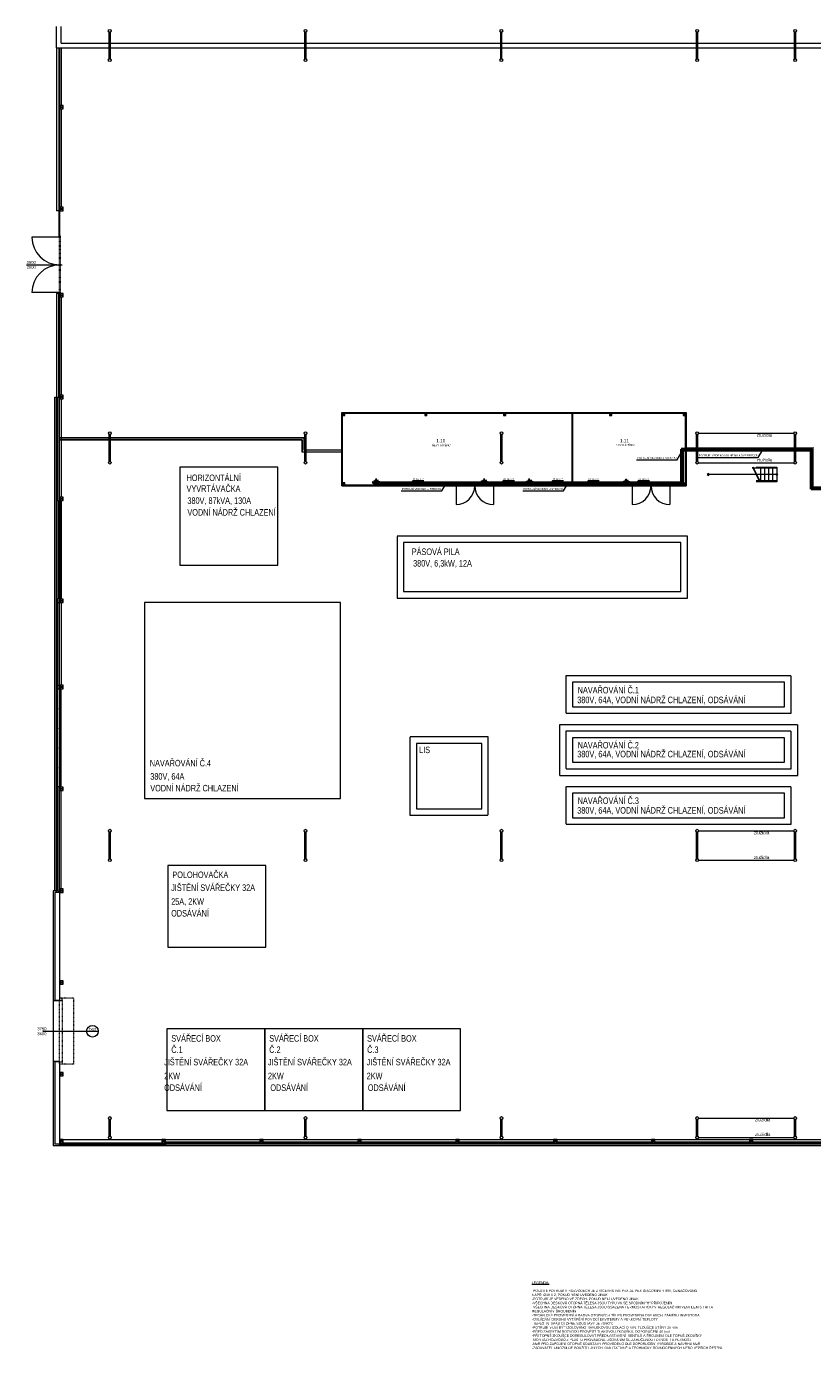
# Model space of a CAD drawing. Header units: millimetres. Extents: x 0 to 1216358, y -266558 to 2852.
# Tile 6 of 76: x 920059 to 968233, y -186748 to -105702. Entities that reach past the tile are written whole.
import ezdxf
from ezdxf.enums import TextEntityAlignment as Align

# ---------------------------------------------------------------- set-up
doc = ezdxf.new("R2010")
doc.units = ezdxf.units.MM
for name, pattern in [('DASHED', [0.75, 0.5, -0.25]), ('DĚLICÍ2', [15.875, 6.35, -3.175, 0, -3.175, 0, -3.175]), ('ČÁRKOVANÁ2', [0.375, 0.25, -0.125])]:
    doc.linetypes.add(name, pattern=pattern)
doc.layers.get('0').update_dxf_attribs({"lineweight": 13})
for name, color, linetype, lineweight in [('1-UT-POPIS', 7, 'Continuous', 13), ('1-UT-ROZ-ZPATECKA', 6, 'DASHED', 40), ('1-UT-ROZVODY', 4, 'Continuous', 40), ('St_plocha_místnosti', 250, 'Continuous', 18)]:
    doc.layers.add(name, color=color, linetype=linetype, lineweight=lineweight)
doc.styles.add('Andy', font='arial.ttf')
doc.styles.add('SPIRITTXTSTYLE1', font='arial.ttf')
doc.styles.get("Standard").update_dxf_attribs({"font": 'arial.ttf'})
doc.linetypes.add('IZOLACE', pattern='A,0.0001,-0.1,[134,ltypeshp.shx,S=0.1,R=0,X=-0.1,Y=0],-0.2,[134,ltypeshp.shx,S=0.1,R=180,X=0.1,Y=0],-0.1', length=0.4001)

# ---------------------------------------------------------------- blocks, each defined once
blk = doc.blocks.new('EDWED')
at = {"color": 8}
for p, q in [((872607, -201930), (872607, -200611)), ((872907, -201630), (872907, -200611)), ((872757, -201930), (872757, -213465)), ((872807, -201930), (872807, -213465)), ((872807, -211895), (872607, -211895)), ((872807, -213465), (872757, -213465)), ((870772, -215215), (872962, -215215)), ((872807, -216965), (872607, -216965)), ((872757, -223310), (872757, -216965)), ((872807, -216965), (872807, -223415)), ((872507, -223310), (872687, -223310)), ((872687, -223310), (872807, -223310)), ((872687, -229681), (872687, -223310)), ((872807, -229681), (872807, -223310)), ((887794, -225810), (872809, -225810)), ((887674, -225930), (872809, -225930)), ((887672, -226690), (887674, -225930)), ((887792, -226570), (887794, -225810)), ((890097, -226690), (887672, -226690)), ((890097, -226570), (887792, -226570)), ((890097, -226428), (890097, -228750)), ((911197, -228750), (911197, -226425)), ((911197, -226425), (919027, -226425)), ((886172, -227611), (880172, -227611)), ((880172, -227611), (880172, -233611)), ((886172, -233611), (886172, -227611)), ((890097, -228750), (911197, -228750)), ((872687, -229681), (872687, -235659)), ((872807, -229681), (872687, -229681)), ((872807, -229655), (872857, -229655)), ((872807, -229707), (872807, -229655)), ((872807, -229655), (872857, -229655)), ((872807, -230861), (872807, -229655)), ((872807, -235685), (872807, -229655)), ((872807, -229655), (872857, -229655)), ((872857, -229707), (872807, -229707)), ((872857, -229655), (872857, -229707)), ((872857, -229655), (872857, -230861)), ((872857, -229655), (872857, -235685)), ((872807, -230809), (872807, -230861)), ((872857, -230809), (872807, -230809)), ((872807, -230861), (872857, -230861)), ((872807, -230913), (872807, -230861)), ((872807, -230861), (872857, -230861)), ((872807, -230861), (872807, -230861)), ((872857, -230861), (872807, -230861)), ((872807, -230861), (872857, -230861)), ((872807, -232067), (872807, -230861)), ((872807, -230861), (872857, -230861)), ((872857, -230861), (872807, -230861)), ((872857, -230913), (872807, -230913)), ((872857, -230861), (872857, -230809)), ((872857, -230861), (872857, -230913)), ((872857, -230861), (872857, -230861)), ((872857, -230861), (872857, -232067)), ((872807, -232015), (872807, -232067)), ((872857, -232015), (872807, -232015)), ((872807, -232067), (872857, -232067)), ((872807, -232119), (872807, -232067)), ((872807, -232067), (872857, -232067)), ((872807, -232067), (872807, -232067)), ((872857, -232067), (872807, -232067)), ((872807, -232067), (872857, -232067)), ((872807, -233273), (872807, -232067)), ((872807, -232067), (872857, -232067)), ((872857, -232067), (872807, -232067)), ((872857, -232119), (872807, -232119)), ((872857, -232067), (872857, -232015)), ((872857, -232067), (872857, -232119)), ((872857, -232067), (872857, -232067)), ((872857, -232067), (872857, -233273)), ((893883, -232227), (893883, -235227)), ((910883, -232227), (893883, -232227)), ((910883, -235227), (910883, -232227)), ((872807, -233221), (872807, -233273)), ((872857, -233221), (872807, -233221)), ((872807, -233273), (872857, -233273)), ((872807, -233325), (872807, -233273)), ((872807, -233273), (872857, -233273)), ((872807, -233273), (872807, -233273)), ((872857, -233273), (872807, -233273)), ((872807, -233273), (872857, -233273)), ((872807, -234479), (872807, -233273)), ((872807, -233273), (872857, -233273)), ((872857, -233273), (872807, -233273)), ((872857, -233325), (872807, -233325)), ((872857, -233273), (872857, -233221)), ((872857, -233273), (872857, -233325)), ((872857, -233273), (872857, -233273)), ((872857, -233273), (872857, -234479)), ((880172, -233611), (886172, -233611)), ((872807, -234427), (872807, -234479)), ((872857, -234427), (872807, -234427)), ((872807, -234479), (872857, -234479)), ((872807, -234531), (872807, -234479)), ((872807, -234479), (872857, -234479)), ((872807, -234479), (872807, -234479)), ((872857, -234479), (872807, -234479)), ((872807, -234479), (872857, -234479)), ((872807, -235685), (872807, -234479)), ((872807, -234479), (872857, -234479)), ((872857, -234479), (872807, -234479)), ((872857, -234531), (872807, -234531)), ((872857, -234479), (872857, -234427)), ((872857, -234479), (872857, -234531)), ((872857, -234479), (872857, -234479)), ((872857, -234479), (872857, -235685)), ((872807, -235659), (872687, -235659)), ((872687, -241201), (872687, -235659)), ((872807, -235633), (872807, -235685)), ((872857, -235633), (872807, -235633)), ((872807, -241201), (872807, -235659)), ((872807, -235685), (872857, -235685)), ((872857, -235685), (872807, -235685)), ((872857, -235685), (872807, -235685)), ((872857, -235685), (872857, -235633)), ((893883, -235227), (910883, -235227)), ((872607, -235895), (872607, -240965)), ((872907, -235895), (872907, -240965)), ((890013, -235904), (878013, -235904)), ((878013, -235904), (878013, -247904)), ((890013, -247904), (890013, -235904)), ((872687, -247179), (872687, -241201)), ((872807, -241201), (872687, -241201)), ((872807, -241175), (872857, -241175)), ((872807, -241227), (872807, -241175)), ((872807, -241175), (872807, -242381)), ((872857, -241175), (872807, -241175)), ((872807, -241175), (872807, -247205)), ((872857, -241175), (872807, -241175)), ((872857, -241227), (872807, -241227)), ((872857, -241175), (872857, -241227)), ((872857, -242381), (872857, -241175)), ((872857, -247205), (872857, -241175)), ((917235, -240785), (904235, -240785)), ((904235, -240785), (904235, -242285)), ((917235, -242285), (917235, -240785)), ((904235, -242285), (917235, -242285)), ((872807, -242329), (872807, -242381)), ((872857, -242329), (872807, -242329)), ((872807, -242381), (872857, -242381)), ((872807, -242381), (872857, -242381)), ((872807, -242381), (872807, -242381)), ((872857, -242381), (872807, -242381)), ((872807, -242381), (872857, -242381)), ((872807, -242381), (872857, -242381)), ((872807, -242433), (872807, -242381)), ((872807, -242381), (872807, -243587)), ((872857, -242381), (872807, -242381)), ((872857, -242433), (872807, -242433)), ((872857, -242381), (872857, -242329)), ((872857, -242381), (872857, -242381)), ((872857, -242381), (872857, -242433)), ((872857, -243587), (872857, -242381)), ((872807, -243535), (872807, -243587)), ((872857, -243535), (872807, -243535)), ((872807, -243587), (872857, -243587)), ((872807, -243587), (872857, -243587)), ((872807, -243587), (872807, -243587)), ((872857, -243587), (872807, -243587)), ((872807, -243587), (872857, -243587)), ((872807, -243587), (872857, -243587)), ((872807, -243639), (872807, -243587)), ((872807, -243587), (872807, -244793)), ((872857, -243587), (872807, -243587)), ((872857, -243639), (872807, -243639)), ((872857, -243587), (872857, -243535)), ((872857, -243587), (872857, -243587)), ((872857, -243587), (872857, -243639)), ((872857, -244793), (872857, -243587)), ((872807, -244741), (872807, -244793)), ((872857, -244741), (872807, -244741)), ((872857, -244793), (872857, -244741)), ((898676, -244531), (894676, -244531)), ((894676, -244531), (894676, -248531)), ((898676, -248531), (898676, -244531)), ((917235, -244185), (904235, -244185)), ((904235, -244185), (904235, -245685)), ((917235, -245685), (917235, -244185)), ((872807, -244793), (872857, -244793)), ((872807, -244793), (872857, -244793)), ((872807, -244793), (872807, -244793)), ((872857, -244793), (872807, -244793)), ((872807, -244793), (872857, -244793)), ((872807, -244793), (872857, -244793)), ((872807, -244845), (872807, -244793)), ((872807, -244793), (872807, -245999)), ((872857, -244793), (872807, -244793)), ((872857, -244845), (872807, -244845)), ((872857, -244793), (872857, -244793)), ((872857, -244793), (872857, -244845)), ((872857, -245999), (872857, -244793)), ((872807, -245947), (872807, -245999)), ((872857, -245947), (872807, -245947)), ((872807, -245999), (872857, -245999)), ((872807, -245999), (872857, -245999)), ((872807, -245999), (872807, -245999)), ((872857, -245999), (872807, -245999)), ((872807, -245999), (872857, -245999)), ((872807, -245999), (872857, -245999)), ((872807, -246051), (872807, -245999)), ((872807, -245999), (872807, -247205)), ((872857, -245999), (872807, -245999)), ((872857, -246051), (872807, -246051)), ((872857, -245999), (872857, -245947)), ((872857, -245999), (872857, -245999)), ((872857, -245999), (872857, -246051)), ((872857, -247205), (872857, -245999)), ((904235, -245685), (917235, -245685)), ((872807, -247179), (872687, -247179)), ((872687, -253555), (872687, -247179)), ((872807, -247153), (872807, -247205)), ((872857, -247153), (872807, -247153)), ((872807, -253550), (872807, -247179)), ((872857, -247205), (872857, -247153)), ((872807, -247205), (872857, -247205)), ((872807, -247205), (872857, -247205)), ((872807, -247205), (872857, -247205)), ((878013, -247904), (890013, -247904)), ((917235, -247585), (904235, -247585)), ((904235, -247585), (904235, -249085)), ((917235, -249085), (917235, -247585)), ((894676, -248531), (898676, -248531)), ((904235, -249085), (917235, -249085)), ((885442, -252000), (879442, -252000)), ((879442, -252000), (879442, -257000)), ((885442, -257000), (885442, -252000)), ((872687, -253555), (872807, -253555)), ((879442, -257000), (885442, -257000)), ((872957, -260135), (872807, -260135)), ((872807, -260135), (872807, -260285)), ((872957, -260285), (872957, -260135)), ((872807, -260305), (872807, -260285)), ((872807, -260285), (872957, -260285)), ((871781, -262160), (874461, -262160)), ((874461, -262160), (875170, -262160)), ((885376, -262021), (879376, -262021)), ((879376, -262021), (879376, -267021)), ((891376, -262021), (885376, -262021)), ((885376, -262021), (885376, -267021)), ((885376, -267021), (885376, -262021)), ((897376, -262021), (891376, -262021)), ((891376, -262021), (891376, -267021)), ((891376, -267021), (891376, -262021)), ((897376, -267021), (897376, -262021)), ((872807, -264015), (872807, -264035)), ((879376, -267021), (885376, -267021)), ((885376, -267021), (891376, -267021)), ((891376, -267021), (897376, -267021)), ((872807, -268995), (872807, -269115)), ((879287, -268995), (879287, -268945)), ((879287, -268945), (879287, -268945)), ((879287, -268945), (879287, -268995)), ((879287, -268995), (879287, -268995)), ((879312, -269115), (879312, -268995)), ((872807, -269185), (872807, -269085))]:
    blk.add_line(p, q, dxfattribs=at)
at = {"color": 8, "ltscale": 2}
for p, q in [((872907, -201630), (969137, -201630)), ((872607, -201930), (872607, -211895)), ((872607, -201930), (969437, -201930)), ((872807, -201930), (872807, -213465)), ((872907, -201930), (872907, -205445)), ((872907, -205655), (872907, -211685)), ((872807, -211685), (873017, -211895)), ((872807, -211895), (873017, -211685)), ((873017, -211685), (872807, -211685)), ((872807, -211685), (872807, -211895)), ((872807, -211895), (873017, -211895)), ((873017, -211895), (873017, -211685)), ((872807, -213515), (871107, -213515)), ((872807, -213465), (872807, -213515)), ((872857, -213465), (872807, -213465)), ((872807, -213515), (872857, -213515)), ((872857, -213515), (872857, -213465)), ((872807, -216915), (871107, -216915)), ((872607, -216965), (872607, -223310)), ((872807, -216915), (872807, -216965)), ((872857, -216915), (872807, -216915)), ((872807, -216965), (873017, -217175)), ((872807, -217175), (873017, -216965)), ((873017, -216965), (872807, -216965)), ((872807, -216965), (872807, -217175)), ((872807, -216965), (872857, -216965)), ((872807, -217175), (873017, -217175)), ((872857, -216965), (872857, -216915)), ((872907, -217175), (872907, -223205)), ((873017, -217175), (873017, -216965)), ((872507, -253555), (872507, -223310)), ((872607, -253655), (872607, -223310)), ((872807, -223205), (873017, -223415)), ((872807, -223415), (873017, -223205)), ((873017, -223205), (872807, -223205)), ((872807, -223205), (872807, -223415)), ((872807, -223415), (873017, -223415)), ((872907, -223415), (872907, -229445)), ((873017, -223415), (873017, -223205)), ((890097, -228750), (890097, -224250)), ((890097, -224250), (911197, -224250)), ((890147, -228700), (890147, -224300)), ((890147, -224300), (911147, -224300)), ((904222, -228700), (904222, -224300)), ((904247, -228700), (904247, -224300)), ((911147, -224300), (911147, -228700)), ((911197, -224250), (911197, -228750)), ((872807, -225810), (887792, -225810)), ((872807, -225930), (887672, -225930)), ((887672, -225930), (887672, -226690)), ((887792, -225810), (887792, -226570)), ((911962, -225531), (917792, -225531)), ((911962, -227331), (917792, -227331)), ((915247, -227650), (916747, -227650)), ((915714, -228500), (915278, -227600)), ((915747, -228500), (915312, -227600)), ((915497, -227600), (915747, -227600)), ((915747, -227600), (915997, -227600)), ((915747, -227600), (915747, -228500)), ((915997, -227600), (916247, -227600)), ((915997, -227600), (915997, -228500)), ((916247, -227600), (916497, -227600)), ((916247, -227600), (916247, -228500)), ((916497, -227600), (916747, -227600)), ((916497, -227600), (916497, -228500)), ((916747, -227600), (916747, -228500)), ((912599, -227992), (912497, -228050)), ((912497, -228050), (912599, -228109)), ((916693, -228050), (912497, -228050)), ((912599, -228109), (912599, -227992)), ((916747, -228450), (915497, -228450)), ((915747, -228500), (915497, -228500)), ((915997, -228500), (915747, -228500)), ((916247, -228500), (915997, -228500)), ((916747, -228500), (916247, -228500)), ((916497, -228500), (916247, -228500)), ((890097, -228750), (891047, -228750)), ((891047, -228700), (890147, -228700)), ((891047, -228700), (891047, -228750)), ((891047, -228750), (891047, -228700)), ((891047, -228750), (891047, -228750)), ((894647, -228700), (894647, -228750)), ((894647, -228700), (895847, -228700)), ((894647, -228750), (895847, -228750)), ((895847, -228750), (895847, -228700)), ((895847, -228700), (895847, -228700)), ((895847, -228700), (895847, -228750)), ((895847, -228750), (895847, -228700)), ((895847, -228700), (895847, -228700)), ((895847, -228700), (895847, -228750)), ((895847, -228700), (895847, -228750)), ((895847, -228750), (895847, -228750)), ((895847, -228750), (895847, -228750)), ((899447, -228700), (899447, -228750)), ((899447, -228700), (900647, -228700)), ((899447, -228750), (900647, -228750)), ((900647, -228700), (900647, -228750)), ((905447, -228700), (905447, -228750)), ((905447, -228700), (906647, -228700)), ((905447, -228750), (906647, -228750)), ((906647, -228700), (906647, -228750)), ((910247, -228700), (910247, -228750)), ((910247, -228700), (911147, -228700)), ((910247, -228750), (911197, -228750)), ((872807, -229445), (873017, -229655)), ((872807, -229655), (873017, -229445)), ((873017, -229445), (872807, -229445)), ((872807, -229445), (872807, -229655)), ((872807, -229655), (873017, -229655)), ((872907, -229655), (872907, -235685)), ((873017, -229655), (873017, -229445)), ((872807, -235685), (873017, -235895)), ((872807, -235895), (873017, -235685)), ((873017, -235685), (872807, -235685)), ((872807, -235685), (872807, -235895)), ((873017, -235895), (873017, -235685)), ((872607, -235895), (872807, -235895)), ((872807, -235895), (873017, -235895)), ((872607, -240965), (872807, -240965)), ((872807, -240965), (873017, -241175)), ((872807, -241175), (873017, -240965)), ((873017, -240965), (872807, -240965)), ((872807, -240965), (872807, -241175)), ((872807, -241201), (872807, -241155)), ((872807, -241175), (873017, -241175)), ((872907, -247205), (872907, -241175)), ((873017, -241175), (873017, -240965)), ((872807, -253550), (872807, -247179)), ((872807, -247205), (873017, -247415)), ((872807, -247415), (873017, -247205)), ((873017, -247205), (872807, -247205)), ((872807, -247205), (872807, -247415)), ((872807, -247415), (873017, -247415)), ((872907, -253445), (872907, -247415)), ((873017, -247415), (873017, -247205)), ((911962, -249875), (917792, -249875)), ((911962, -251675), (917792, -251675)), ((872687, -253555), (872407, -253555)), ((872407, -253555), (872407, -260305)), ((872807, -253655), (872507, -253655)), ((872507, -253655), (872507, -260285)), ((872807, -253655), (872807, -260285)), ((873017, -259065), (872807, -259065)), ((872807, -259065), (872807, -259275)), ((872807, -259275), (873017, -259065)), ((872807, -259065), (873017, -259275)), ((872807, -259275), (873017, -259275)), ((873017, -259275), (873017, -259065)), ((872807, -260305), (872407, -260305)), ((872807, -260285), (872507, -260285)), ((872807, -264015), (872407, -264015)), ((872407, -264015), (872407, -269185)), ((872807, -264035), (872507, -264035)), ((872507, -264035), (872507, -269085)), ((872807, -264035), (872807, -268785)), ((873017, -264685), (872807, -264685)), ((872807, -264685), (872807, -264895)), ((872807, -264895), (873017, -264685)), ((872807, -264685), (873017, -264895)), ((872807, -264895), (873017, -264895)), ((873017, -264895), (873017, -264685)), ((911962, -267475), (917792, -267475)), ((873017, -268785), (872807, -268785)), ((872807, -268785), (872807, -268995)), ((872807, -268995), (873017, -268785)), ((872807, -268785), (873017, -268995)), ((872807, -268785), (942557, -268785)), ((872807, -268995), (879312, -268995)), ((872807, -268995), (873017, -268995)), ((873017, -268995), (873017, -268785)), ((879287, -268785), (879077, -268785)), ((879077, -268785), (879077, -268995)), ((879077, -268995), (879287, -268785)), ((879077, -268785), (879287, -268995)), ((879077, -268995), (879287, -268995)), ((879287, -268995), (879287, -268785)), ((885287, -268785), (885077, -268785)), ((885077, -268785), (885077, -268995)), ((885077, -268995), (885287, -268785)), ((885077, -268785), (885287, -268995)), ((885077, -268995), (885287, -268995)), ((885287, -268995), (885287, -268785)), ((891287, -268785), (891077, -268785)), ((891077, -268785), (891077, -268995)), ((891077, -268995), (891287, -268785)), ((891077, -268785), (891287, -268995)), ((891077, -268995), (891287, -268995)), ((891287, -268995), (891287, -268785)), ((897287, -268785), (897077, -268785)), ((897077, -268785), (897077, -268995)), ((897077, -268995), (897287, -268785)), ((897077, -268785), (897287, -268995)), ((897077, -268995), (897287, -268995)), ((897287, -268995), (897287, -268785)), ((903287, -268785), (903077, -268785)), ((903077, -268785), (903077, -268995)), ((903077, -268995), (903287, -268785)), ((903077, -268785), (903287, -268995)), ((903077, -268995), (903287, -268995)), ((903287, -268995), (903287, -268785)), ((909287, -268785), (909077, -268785)), ((909077, -268785), (909077, -268995)), ((909077, -268995), (909287, -268785)), ((909077, -268785), (909287, -268995)), ((909077, -268995), (909287, -268995)), ((909287, -268995), (909287, -268785)), ((911962, -268675), (917792, -268675)), ((915287, -268785), (915077, -268785)), ((915077, -268785), (915077, -268995)), ((915077, -268995), (915287, -268785)), ((915077, -268785), (915287, -268995)), ((915077, -268995), (915287, -268995)), ((915287, -268995), (915287, -268785)), ((872807, -269185), (872407, -269185)), ((872807, -269085), (872507, -269085)), ((942557, -269085), (872807, -269085)), ((872807, -269115), (879312, -269115)), ((942557, -269185), (872807, -269185))]:
    blk.add_line(p, q, dxfattribs=at)
at = {"color": 8, "linetype": 'DĚLICÍ2', "ltscale": 2}
for p, q in [((872807, -216915), (872807, -213515)), ((872857, -216915), (872857, -213515)), ((873657, -260135), (872957, -260135)), ((873657, -260135), (873657, -264185)), ((872807, -264035), (872807, -260285)), ((872957, -260285), (872957, -264035)), ((872807, -264035), (872957, -264035)), ((872807, -264185), (872807, -264035)), ((872957, -264185), (872807, -264185)), ((872957, -264035), (872957, -264185)), ((873657, -264185), (872957, -264185))]:
    blk.add_line(p, q, dxfattribs=at)
at = {"color": 8, "lineweight": 18, "ltscale": 2}
for p, q in [((875837, -227255), (875837, -225605)), ((875917, -227255), (875917, -225605)), ((887837, -227255), (887837, -225605)), ((887917, -227255), (887917, -225605)), ((899837, -227255), (899837, -225605)), ((899917, -227255), (899917, -225605)), ((911837, -227255), (911837, -225605)), ((911917, -227255), (911917, -225605)), ((917837, -227255), (917837, -225605)), ((917917, -227255), (917917, -225605)), ((875837, -251600), (875837, -249950)), ((875917, -251600), (875917, -249950)), ((887837, -251600), (887837, -249950)), ((887917, -251600), (887917, -249950)), ((899837, -251600), (899837, -249950)), ((899917, -251600), (899917, -249950)), ((911837, -251600), (911837, -249950)), ((911917, -251600), (911917, -249950)), ((917837, -251600), (917837, -249950)), ((917917, -251600), (917917, -249950)), ((875837, -268600), (875837, -267550)), ((875917, -268600), (875917, -267550)), ((887837, -268600), (887837, -267550)), ((887917, -268600), (887917, -267550)), ((899837, -268600), (899837, -267550)), ((899917, -268600), (899917, -267550)), ((911837, -268600), (911837, -267550)), ((911917, -268600), (911917, -267550)), ((917837, -268600), (917837, -267550)), ((917917, -268600), (917917, -267550))]:
    blk.add_line(p, q, dxfattribs=at)
at = {"color": 8, "linetype": 'ČÁRKOVANÁ2', "ltscale": 4}
for p, q in [((893483, -231827), (893483, -235627)), ((911283, -231827), (893483, -231827)), ((911283, -235627), (911283, -231827)), ((893483, -235627), (911283, -235627)), ((917635, -240385), (903835, -240385)), ((903835, -240385), (903835, -242685)), ((917635, -242685), (917635, -240385)), ((903835, -242685), (917635, -242685)), ((918035, -243385), (903435, -243385)), ((903435, -243385), (903435, -246485)), ((917635, -243785), (903835, -243785)), ((903835, -243785), (903835, -246085)), ((917635, -246085), (917635, -243785)), ((918035, -246485), (918035, -243385)), ((899076, -244131), (894276, -244131)), ((894276, -244131), (894276, -248931)), ((899076, -248931), (899076, -244131)), ((903835, -246085), (917635, -246085)), ((903435, -246485), (918035, -246485)), ((917635, -247185), (903835, -247185)), ((903835, -247185), (903835, -249485)), ((917635, -249485), (917635, -247185)), ((894276, -248931), (899076, -248931)), ((903835, -249485), (917635, -249485))]:
    blk.add_line(p, q, dxfattribs=at)
at = {"color": 8, "linetype": 'IZOLACE', "ltscale": 2}
blk.add_line((872807, -260295), (872407, -260295), dxfattribs=at)
at = {"color": 8, "ltscale": 3}
blk.add_line((872407, -260305), (872407, -264015), dxfattribs=at)
at = {"color": 8, "lineweight": 18, "ltscale": 2}
for points in [[(875834, -202605), (875834, -200955)], [(875914, -202605), (875914, -200955)], [(887834, -202605), (887834, -200955)], [(887914, -202605), (887914, -200955)], [(899834, -202605), (899834, -200955)], [(899914, -202605), (899914, -200955)], [(911834, -202605), (911834, -200955)], [(911914, -202605), (911914, -200955)], [(917834, -202605), (917834, -200955)], [(917914, -202605), (917914, -200955)]]:
    blk.add_lwpolyline(points, dxfattribs=at)
at = {"color": 8, "ltscale": 2}
for points in [[(873017, -205655), (873017, -205445), (872807, -205445), (872807, -205655)], [(890147, -224440), (890287, -224440), (890287, -224300), (890147, -224300)], [(895177, -224440), (895317, -224440), (895317, -224300), (895177, -224300)], [(900007, -224440), (900147, -224440), (900147, -224300), (900007, -224300)], [(906507, -224440), (906647, -224440), (906647, -224300), (906507, -224300)], [(911007, -224440), (911147, -224440), (911147, -224300), (911007, -224300)], [(890147, -228700), (890287, -228700), (890287, -228560), (890147, -228560)], [(891047, -228750), (892247, -228750), (892247, -228700), (891047, -228700)], [(891047, -228750), (891097, -228750), (891097, -228700), (891047, -228700)], [(892247, -228750), (892197, -228750), (892197, -228700), (892247, -228700)], [(892247, -228750), (893447, -228750), (893447, -228700), (892247, -228700)], [(892247, -228750), (892297, -228750), (892297, -228700), (892247, -228700)], [(893447, -228750), (893397, -228750), (893397, -228700), (893447, -228700)], [(893447, -228750), (894647, -228750), (894647, -228700), (893447, -228700)], [(893447, -228750), (893497, -228750), (893497, -228700), (893447, -228700)], [(894647, -228750), (894597, -228750), (894597, -228700), (894647, -228700)], [(895177, -228700), (895317, -228700), (895317, -228560), (895177, -228560)], [(895847, -228750), (897047, -228750), (897047, -228700), (895847, -228700)], [(895847, -228750), (895897, -228750), (895897, -228700), (895847, -228700)], [(897047, -228750), (896997, -228750), (896997, -228700), (897047, -228700)], [(897047, -228750), (897097, -228750), (897097, -228700), (897047, -228700)], [(899397, -228750), (899447, -228750), (899447, -228700), (899397, -228700)], [(900007, -228700), (900147, -228700), (900147, -228560), (900007, -228560)], [(900647, -228750), (901847, -228750), (901847, -228700), (900647, -228700)], [(900647, -228750), (900697, -228750), (900697, -228700), (900647, -228700)], [(901847, -228750), (901797, -228750), (901797, -228700), (901847, -228700)], [(901847, -228750), (903047, -228750), (903047, -228700), (901847, -228700)], [(901847, -228750), (901897, -228750), (901897, -228700), (901847, -228700)], [(903047, -228750), (902997, -228750), (902997, -228700), (903047, -228700)], [(903047, -228750), (904247, -228750), (904247, -228700), (903047, -228700)], [(903047, -228750), (903097, -228750), (903097, -228700), (903047, -228700)], [(904247, -228750), (904197, -228750), (904197, -228700), (904247, -228700)], [(904247, -228750), (905447, -228750), (905447, -228700), (904247, -228700)], [(904247, -228750), (904297, -228750), (904297, -228700), (904247, -228700)], [(905447, -228750), (905397, -228750), (905397, -228700), (905447, -228700)], [(906507, -228700), (906647, -228700), (906647, -228560), (906507, -228560)], [(906647, -228750), (907847, -228750), (907847, -228700), (906647, -228700)], [(906647, -228750), (906697, -228750), (906697, -228700), (906647, -228700)], [(907847, -228750), (907797, -228750), (907797, -228700), (907847, -228700)], [(907847, -228750), (907897, -228750), (907897, -228700), (907847, -228700)], [(910197, -228750), (910247, -228750), (910247, -228700), (910197, -228700)], [(911007, -228560), (911147, -228560), (911147, -228700), (911007, -228700)], [(873017, -253655), (873017, -253445), (872807, -253445), (872807, -253655)]]:
    blk.add_lwpolyline(points, close=True, dxfattribs=at)
for points in [[(872807, -205655), (873017, -205445)], [(872807, -205445), (873017, -205655)], [(890147, -224300), (890287, -224440)], [(890287, -224300), (890147, -224440)], [(895177, -224300), (895317, -224440)], [(895317, -224300), (895177, -224440)], [(900007, -224300), (900147, -224440)], [(900147, -224300), (900007, -224440)], [(906507, -224300), (906647, -224440)], [(906647, -224300), (906507, -224440)], [(911007, -224300), (911147, -224440)], [(911147, -224300), (911007, -224440)], [(890147, -228560), (890287, -228700)], [(890287, -228560), (890147, -228700)], [(895177, -228560), (895317, -228700)], [(895317, -228560), (895177, -228700)], [(897097, -228750), (897097, -229900)], [(899397, -228750), (899397, -229900)], [(900007, -228560), (900147, -228700)], [(900147, -228560), (900007, -228700)], [(906507, -228560), (906647, -228700)], [(906647, -228560), (906507, -228700)], [(907897, -228750), (907897, -229900)], [(910197, -228750), (910197, -229900)], [(911007, -228700), (911147, -228560)], [(911147, -228700), (911007, -228560)], [(872807, -253655), (873017, -253445)], [(872807, -253445), (873017, -253655)]]:
    blk.add_lwpolyline(points, dxfattribs=at)
at = {"color": 8, "linetype": 'DĚLICÍ2', "ltscale": 2}
for points in [[(899397, -228700), (897097, -228700)], [(899397, -228750), (897097, -228750)], [(910197, -228700), (907897, -228700)], [(910197, -228750), (907897, -228750)]]:
    blk.add_lwpolyline(points, dxfattribs=at)
at = {"color": 8}
for points in [[(879287, -268995), (880445, -268995), (880445, -268945), (879287, -268945)], [(879287, -268995), (879337, -268995), (879337, -268945), (879287, -268945)], [(880445, -268995), (880395, -268995), (880395, -268945), (880445, -268945)], [(880445, -268995), (881603, -268995), (881603, -268945), (880445, -268945)], [(880445, -268995), (880445, -268995), (880445, -268945), (880445, -268945)], [(880445, -268995), (880495, -268995), (880495, -268945), (880445, -268945)], [(881603, -268995), (881553, -268995), (881553, -268945), (881603, -268945)], [(881603, -268995), (882761, -268995), (882761, -268945), (881603, -268945)], [(881603, -268995), (881603, -268995), (881603, -268945), (881603, -268945)], [(881603, -268995), (881653, -268995), (881653, -268945), (881603, -268945)], [(882761, -268995), (882711, -268995), (882711, -268945), (882761, -268945)], [(882761, -268995), (883919, -268995), (883919, -268945), (882761, -268945)], [(882761, -268995), (882761, -268995), (882761, -268945), (882761, -268945)], [(882761, -268995), (882811, -268995), (882811, -268945), (882761, -268945)], [(883919, -268995), (883869, -268995), (883869, -268945), (883919, -268945)], [(883919, -268995), (885077, -268995), (885077, -268945), (883919, -268945)], [(883919, -268995), (883919, -268995), (883919, -268945), (883919, -268945)], [(883919, -268995), (883969, -268995), (883969, -268945), (883919, -268945)], [(885077, -268995), (885027, -268995), (885027, -268945), (885077, -268945)], [(885287, -268995), (886445, -268995), (886445, -268945), (885287, -268945)], [(885287, -268995), (885337, -268995), (885337, -268945), (885287, -268945)], [(886445, -268995), (886395, -268995), (886395, -268945), (886445, -268945)], [(886445, -268995), (887603, -268995), (887603, -268945), (886445, -268945)], [(886445, -268995), (886445, -268995), (886445, -268945), (886445, -268945)], [(886445, -268995), (886495, -268995), (886495, -268945), (886445, -268945)], [(887603, -268995), (887553, -268995), (887553, -268945), (887603, -268945)], [(887603, -268995), (888761, -268995), (888761, -268945), (887603, -268945)], [(887603, -268995), (887603, -268995), (887603, -268945), (887603, -268945)], [(887603, -268995), (887653, -268995), (887653, -268945), (887603, -268945)], [(888761, -268995), (888711, -268995), (888711, -268945), (888761, -268945)], [(888761, -268995), (889919, -268995), (889919, -268945), (888761, -268945)], [(888761, -268995), (888761, -268995), (888761, -268945), (888761, -268945)], [(888761, -268995), (888811, -268995), (888811, -268945), (888761, -268945)], [(889919, -268995), (889869, -268995), (889869, -268945), (889919, -268945)], [(889919, -268995), (891077, -268995), (891077, -268945), (889919, -268945)], [(889919, -268995), (889919, -268995), (889919, -268945), (889919, -268945)], [(889919, -268995), (889969, -268995), (889969, -268945), (889919, -268945)], [(891077, -268995), (891027, -268995), (891027, -268945), (891077, -268945)], [(891287, -268995), (892445, -268995), (892445, -268945), (891287, -268945)], [(891287, -268995), (891337, -268995), (891337, -268945), (891287, -268945)], [(892445, -268995), (892395, -268995), (892395, -268945), (892445, -268945)], [(892445, -268995), (893603, -268995), (893603, -268945), (892445, -268945)], [(892445, -268995), (892445, -268995), (892445, -268945), (892445, -268945)], [(892445, -268995), (892495, -268995), (892495, -268945), (892445, -268945)], [(893603, -268995), (893553, -268995), (893553, -268945), (893603, -268945)], [(893603, -268995), (894761, -268995), (894761, -268945), (893603, -268945)], [(893603, -268995), (893603, -268995), (893603, -268945), (893603, -268945)], [(893603, -268995), (893653, -268995), (893653, -268945), (893603, -268945)], [(894761, -268995), (894711, -268995), (894711, -268945), (894761, -268945)], [(894761, -268995), (895919, -268995), (895919, -268945), (894761, -268945)], [(894761, -268995), (894761, -268995), (894761, -268945), (894761, -268945)], [(894761, -268995), (894811, -268995), (894811, -268945), (894761, -268945)], [(895919, -268995), (895869, -268995), (895869, -268945), (895919, -268945)], [(895919, -268995), (897077, -268995), (897077, -268945), (895919, -268945)], [(895919, -268995), (895919, -268995), (895919, -268945), (895919, -268945)], [(895919, -268995), (895969, -268995), (895969, -268945), (895919, -268945)], [(897077, -268995), (897027, -268995), (897027, -268945), (897077, -268945)], [(897287, -268995), (898445, -268995), (898445, -268945), (897287, -268945)], [(897287, -268995), (897337, -268995), (897337, -268945), (897287, -268945)], [(898445, -268995), (898395, -268995), (898395, -268945), (898445, -268945)], [(898445, -268995), (899603, -268995), (899603, -268945), (898445, -268945)], [(898445, -268995), (898445, -268995), (898445, -268945), (898445, -268945)], [(898445, -268995), (898495, -268995), (898495, -268945), (898445, -268945)], [(899603, -268995), (899553, -268995), (899553, -268945), (899603, -268945)], [(899603, -268995), (900761, -268995), (900761, -268945), (899603, -268945)], [(899603, -268995), (899603, -268995), (899603, -268945), (899603, -268945)], [(899603, -268995), (899653, -268995), (899653, -268945), (899603, -268945)], [(900761, -268995), (900711, -268995), (900711, -268945), (900761, -268945)], [(900761, -268995), (901919, -268995), (901919, -268945), (900761, -268945)], [(900761, -268995), (900761, -268995), (900761, -268945), (900761, -268945)], [(900761, -268995), (900811, -268995), (900811, -268945), (900761, -268945)], [(901919, -268995), (901869, -268995), (901869, -268945), (901919, -268945)], [(901919, -268995), (903077, -268995), (903077, -268945), (901919, -268945)], [(901919, -268995), (901919, -268995), (901919, -268945), (901919, -268945)], [(901919, -268995), (901969, -268995), (901969, -268945), (901919, -268945)], [(903077, -268995), (903027, -268995), (903027, -268945), (903077, -268945)], [(903287, -268995), (904445, -268995), (904445, -268945), (903287, -268945)], [(903287, -268995), (903337, -268995), (903337, -268945), (903287, -268945)], [(904445, -268995), (904395, -268995), (904395, -268945), (904445, -268945)], [(904445, -268995), (905603, -268995), (905603, -268945), (904445, -268945)], [(904445, -268995), (904445, -268995), (904445, -268945), (904445, -268945)], [(904445, -268995), (904495, -268995), (904495, -268945), (904445, -268945)], [(905603, -268995), (905553, -268995), (905553, -268945), (905603, -268945)], [(905603, -268995), (906761, -268995), (906761, -268945), (905603, -268945)], [(905603, -268995), (905603, -268995), (905603, -268945), (905603, -268945)], [(905603, -268995), (905653, -268995), (905653, -268945), (905603, -268945)], [(906761, -268995), (906711, -268995), (906711, -268945), (906761, -268945)], [(906761, -268995), (907919, -268995), (907919, -268945), (906761, -268945)], [(906761, -268995), (906761, -268995), (906761, -268945), (906761, -268945)], [(906761, -268995), (906811, -268995), (906811, -268945), (906761, -268945)], [(907919, -268995), (907869, -268995), (907869, -268945), (907919, -268945)], [(907919, -268995), (909077, -268995), (909077, -268945), (907919, -268945)], [(907919, -268995), (907919, -268995), (907919, -268945), (907919, -268945)], [(907919, -268995), (907969, -268995), (907969, -268945), (907919, -268945)], [(909077, -268995), (909027, -268995), (909027, -268945), (909077, -268945)], [(909287, -268995), (910445, -268995), (910445, -268945), (909287, -268945)], [(909287, -268995), (909337, -268995), (909337, -268945), (909287, -268945)], [(910445, -268995), (910395, -268995), (910395, -268945), (910445, -268945)], [(910445, -268995), (911603, -268995), (911603, -268945), (910445, -268945)], [(910445, -268995), (910445, -268995), (910445, -268945), (910445, -268945)], [(910445, -268995), (910495, -268995), (910495, -268945), (910445, -268945)], [(911603, -268995), (911553, -268995), (911553, -268945), (911603, -268945)], [(911603, -268995), (912761, -268995), (912761, -268945), (911603, -268945)], [(911603, -268995), (911603, -268995), (911603, -268945), (911603, -268945)], [(911603, -268995), (911653, -268995), (911653, -268945), (911603, -268945)], [(912761, -268995), (912711, -268995), (912711, -268945), (912761, -268945)], [(912761, -268995), (913919, -268995), (913919, -268945), (912761, -268945)], [(912761, -268995), (912761, -268995), (912761, -268945), (912761, -268945)], [(912761, -268995), (912811, -268995), (912811, -268945), (912761, -268945)], [(913919, -268995), (913869, -268995), (913869, -268945), (913919, -268945)], [(913919, -268995), (915077, -268995), (915077, -268945), (913919, -268945)], [(913919, -268995), (913919, -268995), (913919, -268945), (913919, -268945)], [(913919, -268995), (913969, -268995), (913969, -268945), (913919, -268945)], [(915077, -268995), (915027, -268995), (915027, -268945), (915077, -268945)], [(915287, -268995), (916445, -268995), (916445, -268945), (915287, -268945)], [(915287, -268995), (915337, -268995), (915337, -268945), (915287, -268945)], [(916445, -268995), (916395, -268995), (916395, -268945), (916445, -268945)], [(916445, -268995), (917603, -268995), (917603, -268945), (916445, -268945)], [(916445, -268995), (916445, -268995), (916445, -268945), (916445, -268945)], [(916445, -268995), (916495, -268995), (916495, -268945), (916445, -268945)], [(917603, -268995), (917553, -268995), (917553, -268945), (917603, -268945)], [(917603, -268995), (918761, -268995), (918761, -268945), (917603, -268945)], [(917603, -268995), (917603, -268995), (917603, -268945), (917603, -268945)], [(917603, -268995), (917653, -268995), (917653, -268945), (917603, -268945)], [(918761, -268995), (918711, -268995), (918711, -268945), (918761, -268945)], [(918761, -268995), (919919, -268995), (919919, -268945), (918761, -268945)], [(918761, -268995), (918761, -268995), (918761, -268945), (918761, -268945)], [(918761, -268995), (918811, -268995), (918811, -268945), (918761, -268945)]]:
    blk.add_lwpolyline(points, close=True, dxfattribs=at)
at = {"color": 8, "ltscale": 2}
for centre, radius in [((875874, -200880), 85), ((887874, -200880), 85), ((899874, -200880), 85), ((911874, -200880), 85), ((917874, -200880), 85), ((875874, -202680), 85), ((887874, -202680), 85), ((899874, -202680), 85), ((911874, -202680), 85), ((917874, -202680), 85), ((875877, -225530), 85), ((887877, -225530), 85), ((899877, -225530), 85), ((911877, -225530), 85), ((917877, -225530), 85), ((875877, -227330), 85), ((887877, -227330), 85), ((899877, -227330), 85), ((911877, -227330), 85), ((917877, -227330), 85), ((916747, -228050), 54.6), ((875877, -249875), 85), ((887877, -249875), 85), ((899877, -249875), 85), ((911877, -249875), 85), ((917877, -249875), 85), ((875877, -251675), 85), ((887877, -251675), 85), ((899877, -251675), 85), ((911877, -251675), 85), ((917877, -251675), 85), ((875877, -267475), 85), ((887877, -267475), 85), ((899877, -267475), 85), ((911877, -267475), 85), ((917877, -267475), 85), ((875877, -268675), 85), ((887877, -268675), 85), ((899877, -268675), 85), ((911877, -268675), 85), ((917877, -268675), 85)]:
    blk.add_circle(centre, radius, dxfattribs=at)
at = {"color": 8}
blk.add_circle((874815, -262160), 355, dxfattribs=at)
for centre, start, end in [((872807, -213515), 180, 270), ((872807, -216915), 90, 180)]:
    blk.add_arc(centre, 1700, start, end, dxfattribs=at)
at = {"color": 8, "ltscale": 2}
for centre, start, end in [((897097, -228750), 270, 0), ((899397, -228750), 180, 270), ((907897, -228750), 270, 0), ((910197, -228750), 180, 270)]:
    blk.add_arc(centre, 1150, start, end, dxfattribs=at)
at = {"color": 8, "width": 0.8}
for s, height, p in [('3500', 180, (870782, -215155)), ('2500', 180, (870782, -215455)), ('HORIZONTÁLNÍ', 400, (880583, -228459)), ('VYVRTÁVAČKA', 400, (880583, -229122)), ('VODNÍ NÁDRŽ CHLAZENÍ', 400, (880635, -230576)), ('380V, 87kVA, 130A', 400, (880635, -229857)), ('PÁSOVÁ PILA', 400, (894385, -232986)), ('380V, 6,3kW, 12A', 400, (894466, -233695)), ('NAVAŘOVÁNÍ Č.1', 400, (904554, -241465)), ('380V, 64A, VODNÍ NÁDRŽ CHLAZENÍ, ODSÁVÁNÍ', 400, (904527, -242063)), ('LIS', 400, (894837, -245124)), ('NAVAŘOVÁNÍ Č.2', 400, (904554, -244838)), ('NAVAŘOVÁNÍ Č.4', 400, (878331, -245936)), ('380V, 64A, VODNÍ NÁDRŽ CHLAZENÍ, ODSÁVÁNÍ', 400, (904527, -245381)), ('380V, 64A', 400, (878361, -246749)), ('VODNÍ NÁDRŽ CHLAZENÍ', 400, (878361, -247468)), ('NAVAŘOVÁNÍ Č.3', 400, (904554, -248238)), ('380V, 64A, VODNÍ NÁDRŽ CHLAZENÍ, ODSÁVÁNÍ', 400, (904527, -248828)), ('POLOHOVAČKA', 400, (879715, -252776)), ('JIŠTĚNÍ SVÁŘEČKY 32A', 400, (879640, -253566)), ('25A, 2KW', 400, (879640, -254414)), ('ODSÁVÁNÍ', 400, (879640, -255133)), ('3750', 180, (871438, -262100)), ('3600', 180, (871438, -262400)), ('SVÁŘECÍ BOX', 400, (879650, -262798)), ('SVÁŘECÍ BOX', 400, (885650, -262798)), ('SVÁŘECÍ BOX', 400, (891650, -262798)), ('Č.1', 400, (879650, -263489)), ('Č.2', 400, (885650, -263489)), ('Č.3', 400, (891650, -263489)), ('JIŠTĚNÍ SVÁŘEČKY 32A', 400, (879212, -264250)), ('JIŠTĚNÍ SVÁŘEČKY 32A', 400, (885571, -264250)), ('JIŠTĚNÍ SVÁŘEČKY 32A', 400, (891618, -264250)), ('2KW', 400, (879212, -265098)), ('2KW', 400, (885571, -265098)), ('2KW', 400, (891618, -265098)), ('ODSÁVÁNÍ', 400, (879212, -265816)), ('ODSÁVÁNÍ', 400, (885719, -265816)), ('ODSÁVÁNÍ', 400, (891691, -265816))]:
    blk.add_text(s, height=height, dxfattribs=at).set_placement(p)
at = {"color": 8, "ltscale": 2, "width": 0.8}
for p in [(915521, -225735), (915521, -227259), (915345, -250090), (915345, -251614), (915414, -267676), (915414, -268577)]:
    blk.add_text('ztužidla', height=200, dxfattribs=at).set_placement(p)
at = {"color": 8, "width": 0.8}
blk.add_text('D03', height=180, dxfattribs=at).set_placement((874815, -262052), align=Align.MIDDLE_CENTER)

msp = doc.modelspace()

# ---------------------------------------------------------------- linework, layer by layer
at = {"layer": '1-UT-POPIS', "ltscale": 0.1}
for p, q in [((959943.7, -132244.3), (960221.7, -131762.8)), ((964904.3, -132108.6), (965182.3, -131627.1)), ((957436.2, -132244.3), (959943.7, -132244.3)), ((961222.3, -132108.6), (964904.3, -132108.6)), ((945523.7, -134150.8), (945801.7, -133669.4)), ((952976.1, -134152.6), (953254.1, -133671.1)), ((943016.3, -134150.8), (945523.7, -134150.8)), ((950468.7, -134152.6), (952976.1, -134152.6))]:
    msp.add_line(p, q, dxfattribs=at)
at = {"layer": '1-UT-POPIS'}
for p, q in [((943737.1, -133525.8), (943592.6, -133670.4)), ((944418.7, -133525.8), (943737.1, -133525.8)), ((949276.5, -133533.3), (949132, -133677.8)), ((949958.1, -133533.3), (949276.5, -133533.3)), ((952290.4, -133533.6), (952145.9, -133678.2)), ((952972, -133533.6), (952290.4, -133533.6)), ((954479.3, -133524.7), (954334.7, -133669.3)), ((955160.9, -133524.7), (954479.3, -133524.7)), ((957552.1, -133529.3), (957407.6, -133673.8)), ((958233.7, -133529.3), (957552.1, -133529.3))]:
    msp.add_line(p, q, dxfattribs=at)
at = {"layer": '1-UT-ROZ-ZPATECKA', "linetype": 'ByBlock'}
for p, q in [((941492.8, -133682), (941639.8, -133535.1)), ((941639.8, -133535.1), (941575.9, -133558.1)), ((941639.8, -133535.1), (941616.7, -133598.9)), ((948116.8, -133676.9), (948263.7, -133529.9)), ((948263.7, -133529.9), (948199.9, -133553)), ((948263.7, -133529.9), (948240.6, -133593.8)), ((950872.9, -133689.4), (951019.8, -133542.5)), ((951019.8, -133542.5), (950956, -133565.5)), ((951019.8, -133542.5), (950996.8, -133606.3)), ((956808.3, -133690.7), (956955.2, -133543.7)), ((956955.2, -133543.7), (956891.4, -133566.8)), ((956955.2, -133543.7), (956932.1, -133607.6))]:
    msp.add_line(p, q, dxfattribs=at)
at = {"layer": '1-UT-ROZ-ZPATECKA'}
for centre in [(941461.6, -133713.2), (941461.6, -133713.2), (948085.6, -133708.1), (948085.6, -133708.1), (950841.7, -133720.6), (950841.7, -133720.6), (956777.1, -133721.9), (956777.1, -133721.9)]:
    msp.add_circle(centre, 44.1, dxfattribs=at)
at = {"layer": '1-UT-ROZ-ZPATECKA', "linetype": 'ByBlock'}
for centre in [(941461.6, -133713.2), (941461.6, -133713.2), (948085.6, -133708.1), (948085.6, -133708.1), (950841.7, -133720.6), (950841.7, -133720.6), (956777.1, -133721.9), (956777.1, -133721.9)]:
    msp.add_circle(centre, 44.1, dxfattribs=at)
at = {"layer": '1-UT-ROZVODY', "ltscale": 0.1}
for p, q in [((968230.7, -131601.3), (960184.4, -131601.3)), ((960184.4, -131601.3), (960184.4, -133630.3)), ((968230.7, -133966.6), (968230.7, -131601.3)), ((941357.2, -133630.3), (960184.4, -133630.3)), ((992656.8, -133966.6), (968230.7, -133966.6))]:
    msp.add_line(p, q, dxfattribs=at)
at = {"layer": '1-UT-ROZVODY', "color": 6, "ltscale": 0.1}
for p, q in [((968147.8, -131684.2), (960267.3, -131684.2)), ((960267.3, -131684.2), (960267.3, -133713.2)), ((968147.8, -134049.5), (968147.8, -131684.2)), ((960267.3, -133713.2), (941461.6, -133713.2)), ((992739.7, -134049.5), (968147.8, -134049.5))]:
    msp.add_line(p, q, dxfattribs=at)
at = {"layer": '1-UT-ROZVODY'}
for p, q in [((941388.4, -133599.1), (941535.3, -133452.2)), ((941535.3, -133452.2), (941471.5, -133475.2)), ((941535.3, -133452.2), (941512.3, -133516)), ((948012.3, -133594), (948159.2, -133447)), ((948159.2, -133447), (948095.4, -133470.1)), ((948159.2, -133447), (948136.2, -133510.9)), ((950768.5, -133606.5), (950915.4, -133459.6)), ((950915.4, -133459.6), (950851.6, -133482.6)), ((950915.4, -133459.6), (950892.4, -133523.4)), ((956703.8, -133607.8), (956850.7, -133460.8)), ((956850.7, -133460.8), (956786.9, -133483.9)), ((956850.7, -133460.8), (956827.7, -133524.7))]:
    msp.add_line(p, q, dxfattribs=at)
at = {"layer": '1-UT-ROZVODY', "linetype": 'Continuous'}
for centre in [(941357.2, -133630.3), (941357.2, -133630.3), (941357.2, -133630.3), (941357.2, -133630.3), (941357.2, -133630.3), (941357.2, -133630.3), (947981.1, -133625.2), (947981.1, -133625.2), (947981.1, -133625.2), (947981.1, -133625.2), (947981.1, -133625.2), (947981.1, -133625.2), (950737.3, -133637.7), (950737.3, -133637.7), (950737.3, -133637.7), (950737.3, -133637.7), (950737.3, -133637.7), (950737.3, -133637.7), (956672.6, -133639), (956672.6, -133639), (956672.6, -133639), (956672.6, -133639), (956672.6, -133639), (956672.6, -133639)]:
    msp.add_circle(centre, 44.1, dxfattribs=at)

# ---------------------------------------------------------------- block references
msp.add_blockref('EDWED', (49287.2, 94909.3))

# ---------------------------------------------------------------- texts
at = {"layer": '1-UT-POPIS', "style": 'SPIRITTXTSTYLE1'}
for s, width, heights, insert, char_height, attachment_point in [('NEVYTÁPĚNO', 3376.263, [0], (945479.7, -131352.9), 120, 5), ('NEVYTÁPĚNO', 3376.263, [0], (956740.1, -131333.9), 120, 5), ('POTRUBÍ VEDENO U STROPU', 3376.263, [0], (958686.4, -132130.3), 120, 5), ('POTRUBÍ VEDENO VOLNĚ NA NOVÉ PŘÍČCE', 4268.026, [0], (963066.6, -131980.5), 120, 5), ('%%C 16 x 2', 3376.263, [0], (944072.7, -133436.6), 120, 5), ('%%C 16 x 2', 3376.263, [0], (949612.1, -133444.1), 120, 5), ('%%C 16 x 2', 3376.263, [0], (952626, -133444.4), 120, 5), ('%%C 16 x 2', 3376.263, [0], (954814.9, -133435.5), 120, 5), ('%%C 18 x 2', 3376.263, [0], (957887.7, -133440.1), 120, 5), ('POTRUBÍ VEDENO U STROPU', 3376.263, [0], (944266.4, -134036.9), 120, 5), ('POTRUBÍ VEDENO U STROPU', 3376.263, [0], (951718.8, -134038.6), 120, 5), ('\\A1;{\\fArial|b0|i0|c238|p34;\\LLEGENDA:\\l\\P\\P-POUŽITÉ POTRUBÍ V ROZVODECH JE Z VÍCEVRSTVÉ PEX-AL-PEX GIACOMINI R 999, OZNAČOVÁNO \\PNAPŘ: %%C18 X 2, POKUD NENÍ UVEDENO JINAK \\P-POTRUBÍ JE VEDENO VE ZDECH, POKUD NENÍ UVEDENO JINAK\\P\\pxt23;-VŠECHNA DESKOVÁ OTOPNÁ TĚLESA JSOU TYPU VK SE SPODNÍM "H" PŘIPOJENÍM\\P\\ptz;-VŠECHNA DESKOVÁ OTOPNÁ TĚLESA JSOU OSAZENA TERMOSTATICKÝM REGULAČNÍM VENTILEM S TRH A REGULAČNÍM ŠROUBENÍM\\P-TECHNICKÉ PROVEDENÍ A BARVA OTOPNÝCH TĚLES PROVEDENA DLE ARCH. ZÁMĚRU INVESTORA\\P-OVLÁDÁNÍ OKRUHU VYTÁPĚNÍ POMOCÍ EKVITERMY A VENKOVNÍ TEPLOTY\\P-TEPLOTNÍ SPÁD OTOPNÉ SOUSTAVY JE 70/60%%DC\\P-POTRUBÍ MUSÍ BÝT IZOLOVÁNO NÁVLEKOVOU IZOLACÍ O MIN. TLOUŠCE STĚNY 26 mm\\P-PŘED ZAKRYTÍM ROZVODŮ PROVÉST TLAKOVOU ZKOUŠKU, DOPORUČENÍ 48 hod\\P-PŘI TOPNÉ ZKOUŠCE DOREGULOVAT PŘEDNASTAVENÍ  VENTILŮ A ŠROUBENÍ DLE TOPNÉ ZKOUŠKY\\P-MONTÁŽ ROZVODŮ Z PLASTU PROVÁDĚNA LISOVÁNÍM SE ZARUČENOU TĚSNOSTÍ A PEVNOSTÍ\\P-MaR PRO ZAPOJENÍ OTOPNÉ SOUSTAVY PROVEDENO DLE DOPORUČENÍ VÝROBCE A NÁVRHU MaR\\P\\A0;\\C1;-ZADAVATEL UMOŽŇUJE POUŽITÍ I JINÝCH\\~KVALITATIVNĚ A TECHNICKY ROVNOCENNÝCH\\~NEBO\\~LEPŠÍCH ŘEŠENÍ.}', 11989.12, [7464.8], (951036.8, -184647.6), 150, 4)]:
    msp.add_mtext_dynamic_manual_height_columns(s, width=width, gutter_width=12.5, heights=heights, dxfattribs=dict(at, insert=insert, char_height=char_height, attachment_point=attachment_point))
at = {"layer": 'St_plocha_místnosti', "ltscale": 2, "style": 'Andy'}
for s, p in [('1.10', (945177.3, -131173.1)), ('1.11', (956433.9, -131173.1))]:
    msp.add_text(s, height=200, dxfattribs=at).set_placement(p)

doc.saveas('drawing.dxf')
